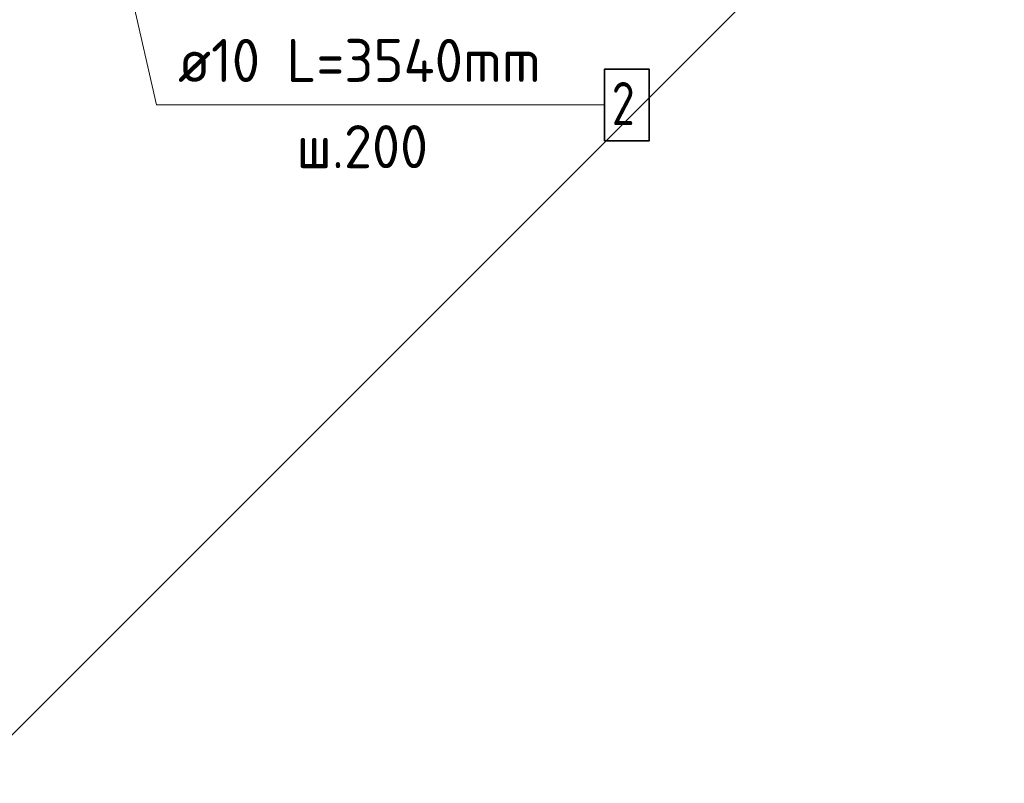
# Model space of a CAD drawing. Header units: millimetres. Extents: x -2995 to 60896, y -2809 to 57831.
# Tile 79 of 169: x 36417 to 37331, y 20385 to 21094. Entities that reach past the tile are written whole.
import ezdxf

# ---------------------------------------------------------------- set-up
doc = ezdxf.new("R2010")
doc.units = ezdxf.units.MM
doc.layers.add('Standard', color=7, linetype='Continuous', lineweight=25)
doc.layers.add('Арм.стержн. вертикальными 1', color=22, linetype='Continuous', lineweight=35)
doc.styles.add('ISOCPEUR', font='ISOCPEUR')

msp = doc.modelspace()

# ---------------------------------------------------------------- linework, layer by layer
at = {"layer": 'Standard', "color": 7, "linetype": 'Continuous', "lineweight": 25, "transparency": 33554687}
msp.add_lwpolyline([(36364.88, 20385.37), (37331.3, 21351.79), (36364.88, 22318.21), (35398.46, 21351.79), (36364.88, 20385.37)], dxfattribs=at)
at = {"layer": 'Арм.стержн. вертикальными 1', "color": 7, "linetype": 'Continuous', "lineweight": 13, "transparency": 33554687}
for q in [(36479.88, 21296.79), (36960.17, 21015.2)]:
    msp.add_line((36544.17, 21015.2), q, dxfattribs=at)
at = {"layer": 'Арм.стержн. вертикальными 1', "color": 7, "linetype": 'Continuous', "lineweight": 35, "transparency": 33554687}
msp.add_lwpolyline([(36960.17, 20981.87), (37001.51, 20981.87), (37001.51, 21048.54), (36960.17, 21048.54), (36960.17, 20981.87)], dxfattribs=at)

# ---------------------------------------------------------------- texts
at = {"layer": 'Арм.стержн. вертикальными 1', "color": 7, "linetype": 'Continuous', "lineweight": 25, "transparency": 33554687, "char_height": 40, "attachment_point": 7, "style": 'ISOCPEUR'}
for s, insert, width in [('\\W0.96;ø10 L=3540mm ', (36564.17, 21036.54), 395.0199), ('\\W0.78;2', (36966.84, 20996.54), 43.5208), ('\\W0.95;ш.200 ', (36674.17, 20956.54), 174.9328)]:
    msp.add_mtext(s, dxfattribs=dict(at, insert=insert, width=width))

doc.saveas('drawing.dxf')
